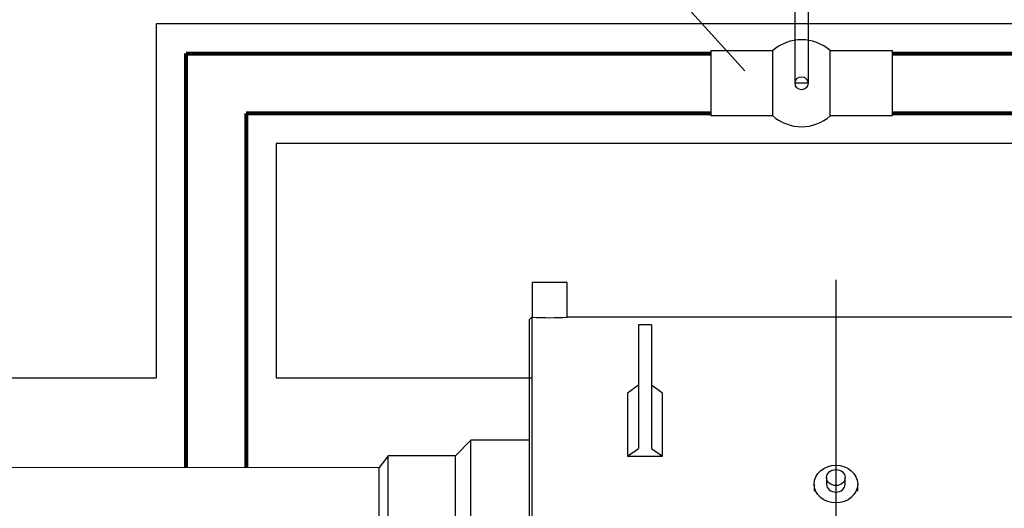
# Model space of a CAD drawing. Header units: metres. Extents: x 6538042 to 13082743, y 6022817 to 12049805.
# Tile 30 of 92: x 6539365.77 to 6539374, y 6024178.49 to 6024182.57. Entities that reach past the tile are written whole.
import ezdxf
from ezdxf.lldxf.tags import DXFTag

# ---------------------------------------------------------------- set-up
doc = ezdxf.new("R2010")
doc.units = ezdxf.units.M
doc.header["$MEASUREMENT"] = 0
for name, color, linetype in [('A400WW9_1', 7, 'CONTINUOUS'), ('d-izolacja', 251, 'CONTINUOUS'), ('d-małe zawory', 7, 'CONTINUOUS'), ('Default', 7, 'CONTINUOUS'), ('Linie_tabeli', 7, 'CONTINUOUS')]:
    doc.layers.add(name, color=color, linetype=linetype)
doc.layers.add('d-zasilanie', color=1, linetype='CONTINUOUS', lineweight=53)
tags = doc.linetypes.add('CENTER2', pattern=[28.575, 19.05, -3.175, 3.175, -3.175]).pattern_tags.tags
tags[10:11] = [DXFTag(74, 4), DXFTag(75, 0), DXFTag(340, '0'), DXFTag(46, 0.0), DXFTag(50, 0.0), DXFTag(44, 0.0), DXFTag(45, 0.0)]
tags[8:9] = [DXFTag(74, 4), DXFTag(75, 0), DXFTag(340, '0'), DXFTag(46, 0.0), DXFTag(50, 0.0), DXFTag(44, 0.0), DXFTag(45, 0.0)]
tags[6:7] = [DXFTag(74, 4), DXFTag(75, 0), DXFTag(340, '0'), DXFTag(46, 0.0), DXFTag(50, 0.0), DXFTag(44, 0.0), DXFTag(45, 0.0)]
tags[4:5] = [DXFTag(74, 4), DXFTag(75, 0), DXFTag(340, '0'), DXFTag(46, 0.0), DXFTag(50, 0.0), DXFTag(44, 0.0), DXFTag(45, 0.0)]

# ---------------------------------------------------------------- blocks, each defined once
blk = doc.blocks.new('z350')
at = {"layer": 'A400WW9_1', "color": 7, "linetype": 'Continuous'}
for p, q in [((6539307.3261, 6024168.9637), (6539307.0348, 6024168.9637)), ((6539307.0348, 6024168.9637), (6539307.0348, 6024168.6741)), ((6539307.3261, 6024168.6741), (6539307.3261, 6024168.9637)), ((6539307.0302, 6024168.6742), (6539307.012, 6024168.6559)), ((6539307.012, 6024162.6794), (6539307.012, 6024168.6559)), ((6539307.0302, 6024168.6742), (6539307.0302, 6024162.6612)), ((6539307.035, 6024168.6742), (6539307.0302, 6024168.6742)), ((6539311.8152, 6024168.6742), (6539307.3243, 6024168.6742)), ((6539307.9225, 6024168.6111), (6539307.9225, 6024167.9738)), ((6539308.0318, 6024168.6111), (6539307.9225, 6024168.6111)), ((6539308.0318, 6024168.6111), (6539308.0318, 6024167.9738)), ((6539307.9225, 6024168.106), (6539307.8315, 6024168.0411)), ((6539307.8315, 6024168.0411), (6539307.8315, 6024167.5132)), ((6539308.1228, 6024168.0411), (6539308.0318, 6024168.106)), ((6539308.1228, 6024167.5132), (6539308.1228, 6024168.0411)), ((6539307.9225, 6024167.9738), (6539307.9225, 6024167.578)), ((6539308.0318, 6024167.9738), (6539308.0318, 6024167.578)), ((6539306.5231, 6024167.648), (6539306.3929, 6024167.5178)), ((6539306.5231, 6024163.6873), (6539306.5231, 6024167.648)), ((6539307.012, 6024167.648), (6539306.5231, 6024167.648)), ((6539307.8315, 6024167.5132), (6539307.9225, 6024167.578)), ((6539308.0318, 6024167.578), (6539308.1228, 6024167.5132)), ((6539305.8323, 6024167.5178), (6539305.7555, 6024167.4177)), ((6539305.8323, 6024163.8175), (6539305.8323, 6024167.5178)), ((6539306.3929, 6024167.5178), (6539305.8323, 6024167.5178)), ((6539306.3929, 6024163.8175), (6539306.3929, 6024167.5178)), ((6539307.8315, 6024167.5132), (6539308.1228, 6024167.5132)), ((6539305.7555, 6024163.9177), (6539305.7555, 6024167.4177)), ((6539309.4931, 6024167.3348), (6539309.4931, 6024167.2802)), ((6539309.6479, 6024167.2802), (6539309.6479, 6024167.3348)), ((6539309.3884, 6024167.2802), (6539309.3884, 6024167.2208)), ((6539309.7526, 6024167.221), (6539309.7526, 6024167.2802))]:
    blk.add_line(p, q, dxfattribs=at)
blk.add_arc((6539307.1804, 6024171.677), 3.0064, 267.22254, 272.77746, dxfattribs=at)
for centre, major_axis in [((6539309.5705, 6024167.2802), (0.1821, 0)), ((6539309.5705, 6024167.3348), (0.0774, 0))]:
    blk.add_ellipse(centre, major_axis=major_axis, ratio=0.866025, dxfattribs=at)
blk.add_ellipse((6539309.5705, 6024167.2802), major_axis=(0.0774, 0), ratio=0.866025, start_param=3.141593, end_param=6.283185, dxfattribs=at)
at = {"layer": 'Default', "color": 7, "linetype": 'CENTER2'}
blk.add_line((6539309.5705, 6024168.9871), (6539309.5705, 6024162.4661), dxfattribs=at)

msp = doc.modelspace()

# ---------------------------------------------------------------- linework, layer by layer
at = {"layer": 'd-izolacja'}
for p, q in [((6539366.9135, 6024182.53802), (6539366.9135, 6024179.5791)), ((6539377.83935, 6024182.53802), (6539366.9135, 6024182.53802)), ((6539367.9135, 6024181.53802), (6539367.9135, 6024179.5791)), ((6539376.83935, 6024181.53802), (6539367.9135, 6024181.53802)), ((6539350.99992, 6024179.5791), (6539366.9135, 6024179.5791)), ((6539367.9135, 6024179.5791), (6539370.04901, 6024179.5791))]:
    msp.add_line(p, q, dxfattribs=at)
at = {"layer": 'd-małe zawory'}
for p, q in [((6539369.18336, 6024185.06163), (6539371.83009, 6024182.14469)), ((6539372.06239, 6024181.76836), (6539372.06239, 6024182.31311)), ((6539372.54287, 6024181.76836), (6539372.54287, 6024182.31311))]:
    msp.add_line(p, q, dxfattribs=at)
msp.add_lwpolyline([(6539372.24813, 6024182.04073), (6539372.24813, 6024183.362), (6539372.35912, 6024183.362), (6539372.35912, 6024182.04073)], close=True, dxfattribs=at)
for points in [[(6539372.06239, 6024181.76836), (6539371.54689, 6024181.76836), (6539371.54689, 6024182.31311), (6539372.06239, 6024182.31311)], [(6539372.54287, 6024182.31311), (6539373.05837, 6024182.31311), (6539373.05837, 6024181.76836), (6539372.54287, 6024181.76836)]]:
    msp.add_lwpolyline(points, dxfattribs=at)
msp.add_circle((6539372.30263, 6024182.04073), 0.0545, dxfattribs=at)
for start, end in [(48.587588, 131.412412), (228.587589, 311.412411)]:
    msp.add_arc((6539372.30263, 6024182.04073), 0.36318, start, end, dxfattribs=at)
at = {"layer": 'd-zasilanie', "lineweight": 80}
for p, q in [((6539367.1635, 6024178.8291), (6539367.1635, 6024182.28802)), ((6539367.1635, 6024182.28802), (6539371.54689, 6024182.28802)), ((6539373.05837, 6024182.28802), (6539377.61271, 6024182.28802)), ((6539367.6635, 6024181.78802), (6539367.6635, 6024178.8291)), ((6539371.54689, 6024181.78802), (6539367.6635, 6024181.78802)), ((6539377.06598, 6024181.78802), (6539373.05837, 6024181.78802))]:
    msp.add_line(p, q, dxfattribs=at)
at = {"layer": 'd-zasilanie', "lineweight": 15}
msp.add_line((6539351.03298, 6024178.8291), (6539368.77429, 6024178.8291), dxfattribs=at)

# ---------------------------------------------------------------- block references
at = {"layer": 'Linie_tabeli'}
msp.add_blockref('z350', (63.0188, 11.41144), dxfattribs=at)

doc.saveas('drawing.dxf')
